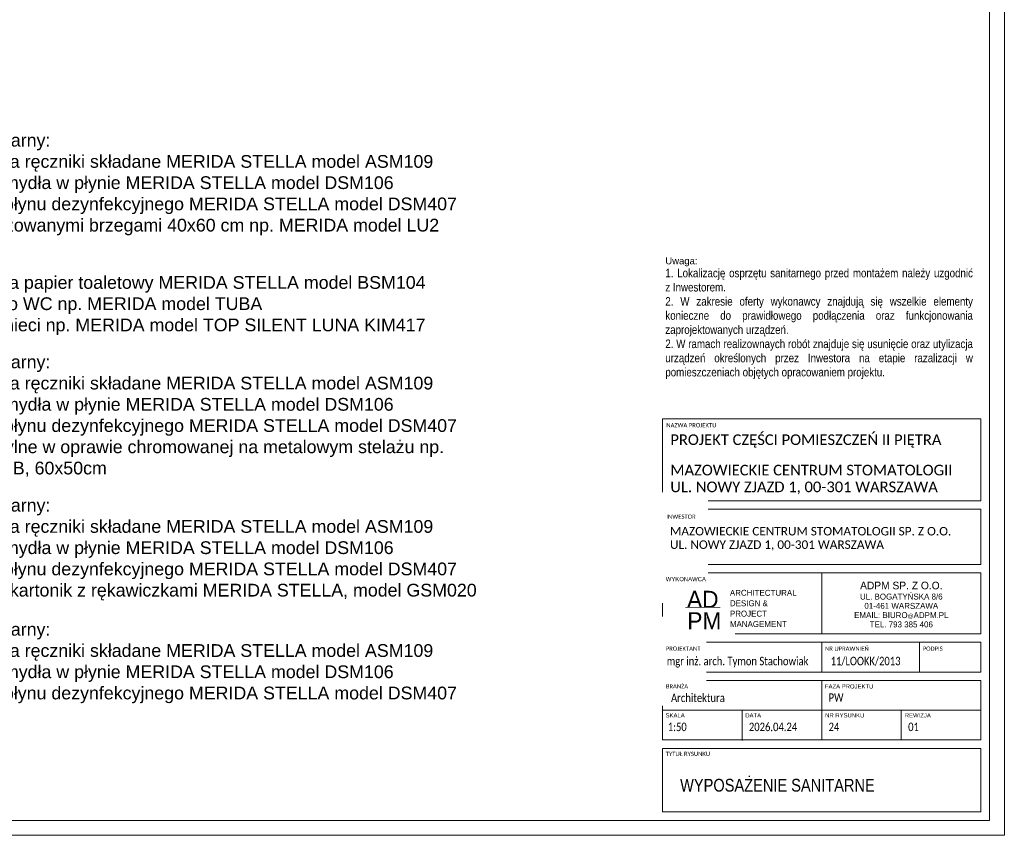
# Model space of a CAD drawing. Header units: centimetres. Extents: x 695802 to 711011, y 25963 to 44188.
# Tile 69 of 157: x 709851 to 711011, y 25963 to 26923. Entities that reach past the tile are written whole.
import ezdxf

# ---------------------------------------------------------------- set-up
doc = ezdxf.new("R2010")
doc.units = ezdxf.units.CM
doc.layers.get('0').update_dxf_attribs({"lineweight": 9})
doc.layers.add('Obrys powierzchni', color=50, linetype='Continuous', lineweight=9, plot=False)
doc.layers.add('S3_opisy', color=171, linetype='Continuous', lineweight=5)
doc.layers.add('S3_ramka', color=7, linetype='Continuous', lineweight=5)
doc.styles.add('Arial Narrow_4', font='ARIALN.TTF', dxfattribs={"height": 0.2})
doc.styles.add('Arial Narrow_5', font='ARIALN.TTF', dxfattribs={"height": 0.3})
doc.styles.add('Arial Narrow_7', font='ARIALN.TTF', dxfattribs={"height": 0.25})
doc.styles.add('Arial_4', font='arial.ttf', dxfattribs={"height": 0.1})
doc.styles.add('Arial_5', font='arial.ttf', dxfattribs={"height": 0.15})
doc.styles.get("Standard").update_dxf_attribs({"font": 'romans.shx'})

# ---------------------------------------------------------------- blocks, each defined once
blk = doc.blocks.new('zw$7FBA')
at = {"lineweight": 0, "ltscale": 1.6}
blk.add_line((-197.5, 291.4), (-197.5, 219.8), dxfattribs=at)
at = {"layer": 'S3_ramka'}
for p, q in [((-385, 376.4), (-385, 473.1)), ((-385, 473.1), (-10, 473.1)), ((-10, 376.4), (-10, 473.1)), ((-385, 376.4), (-10, 376.4)), ((-385, 301.4), (-385, 366.4)), ((-385, 366.4), (-10, 366.4)), ((-10, 301.4), (-10, 366.4)), ((-385, 301.4), (-10, 301.4)), ((-385, 291.4), (-10, 291.4)), ((-385, 219.8), (-385, 291.4)), ((-10, 219.8), (-10, 291.4)), ((-385, 219.8), (-10, 219.8)), ((-385, 174.8), (-385, 209.8)), ((-385, 209.8), (-10, 209.8)), ((-197.5, 174.8), (-197.5, 209.8)), ((-82.5, 174.8), (-82.5, 209.8)), ((-10, 174.8), (-10, 209.8)), ((-10, 174.8), (-385, 174.8)), ((-385, 164.8), (-385, 94.8)), ((-385, 164.8), (-10, 164.8)), ((-197.5, 164.8), (-197.5, 94.8)), ((-10, 164.8), (-10, 94.8)), ((-385, 129.8), (-10, 129.8)), ((-385, 94.8), (-10, 94.8)), ((-385, 84.8), (-385, 10)), ((-385, 84.8), (-10, 84.8)), ((-10, 84.8), (-10, 10)), ((-385, 10), (-10, 10))]:
    blk.add_line(p, q, dxfattribs=at)
for s, insert, char_height, width, attachment_point, line_spacing_factor, style in [('{\\A1;\\fCalibri Light|b0|i0|c238|p34;\\C7;MAZOWIECKIE CENTRUM STOMATOLOGII\\PUL. NOWY ZJAZD 1, 00-301 WARSZAWA}', (-375.7, 418.8), 12.5, 331.75, 1, 0.949189, 'Arial Narrow_7'), ('{\\A1;\\fCalibri Light|b0|i0|c238|p34;\\C7;MAZOWIECKIE CENTRUM STOMATOLOGII SP. Z O.O.\\PUL. NOWY ZJAZD 1, 00-301 WARSZAWA}', (-376.1, 345.6), 10, 380.079, 1, 0.949189, 'Arial Narrow_4'), ('\\pxqc,t7.937503,15.874997,23.8125,31.750003,39.687497,47.625,55.562504,63.499997,71.4375,79.375003,87.312497,95.25,103.187503,111.124997,119.0625,127.000003,134.937497,142.875,150.812503,158.749997,166.6875,174.625003,182.562497,190.5,198.437503,206.374997,214.3125,222.250004,230.187497,238.125,246.062503,253.999997;{\\fTw Cen MT|b0|i0|c238|p34;\\H1.125x;ADPM SP. Z O.O.\\P\\H0.777778x;UL. BOGATYŃSKA 8/6 \\P01-461 WARSZAWA\\PEMAIL: BIURO\\H0.714286x;@\\H1.4x;ADPM.PL\\PTEL. 793 385 406}', (-103.8, 254.2), 8, 187.5, 5, 0.936439, 'Arial_5'), ('\\pxsm1.05,qc;{\\fTw Cen MT|b0|i0|c238|p34;AD}', (-337.5, 260.4), 20, 52.507, 5, 0.936439, 'Arial_5')]:
    blk.add_mtext(s, dxfattribs=dict(at, insert=insert, char_height=char_height, width=width, attachment_point=attachment_point, line_spacing_factor=line_spacing_factor, style=style))
at = {"layer": 'S3_ramka', "char_height": 5, "attachment_point": 1, "style": 'Arial_4', "bg_fill": 3, "box_fill_scale": 1.25, "bg_fill_color": 256, "bg_fill_true_color": 13158600, "bg_fill_transparency": 0}
for s, insert, width, line_spacing_factor in [('\\pxt12.7,25.4,38.1,50.8,63.5,76.2,88.9,101.6,114.3,127,139.7,152.4,165.1,177.8,190.5,203.2,215.9,228.6,241.3,254,266.7,279.4,292.1,304.8,317.5,330.2,342.9,355.6,368.3,381,393.7,406.4;{\\fCalibri|b0|i0|c238|p34;NAZWA PROJEKTU}', (-380.4, 467.9), 95.6, 0.936439), ('\\pxt12.7,25.4,38.1,50.8,63.5,76.2,88.9,101.6,114.3,127,139.7,152.4,165.1,177.8,190.5,203.2,215.9,228.6,241.3,254,266.7,279.4,292.1,304.8,317.5,330.2,342.9,355.6,368.3,381,393.7,406.4;{\\fCalibri|b0|i0|c238|p34;INWESTOR }', (-380.4, 360.2), 98.25, 0.936439), ('{\\fCalibri|b0|i0|c238|p34;}WYKONAWCA', (-381.1, 286.7), 98.25, 0.936439), ('\\pxt12.7,25.4,38.1,50.8,63.5,76.2,88.9,101.6,114.3,127,139.7,152.4,165.1,177.8,190.5,203.2,215.9,228.6,241.3,254,266.7,279.4,292.1,304.8,317.5,330.2,342.9,355.6,368.3,381,393.7,406.4;{\\fCalibri|b0|i0|c238|p34;PROJEKTANT}', (-381.1, 204.8), 94.25, 0.936439), ('\\pxt12.7,25.4,38.1,50.8,63.5,76.2,88.9,101.6,114.3,127,139.7,152.4,165.1,177.8,190.5,203.2,215.9,228.6,241.3,254,266.7,279.4,292.1,304.8,317.5,330.2,342.9,355.6,368.3,381,393.7,406.4;{\\fCalibri|b0|i0|c238|p34;NR UPRAWNIEŃ}', (-193.6, 204.8), 94.25, 0.936439), ('\\pxt12.7,25.4,38.1,50.8,63.5,76.2,88.9,101.6,114.3,127,139.7,152.4,165.1,177.8,190.5,203.2,215.9,228.6,241.3,254,266.7,279.4,292.1,304.8,317.5,330.2,342.9,355.6,368.3,381,393.7,406.4;{\\fCalibri|b0|i0|c238|p34;PODPIS}', (-78.6, 204.8), 55.45, 0.936439), ('\\pxt1.25,2.5,3.75,5,6.25,7.5,8.75,10,11.25,12.5,13.75,15,16.25,17.5,18.75,20,21.25,22.5,23.75,25,26.25,27.5,28.75,30,31.25,32.5,33.75,35,36.25,37.5,38.75,40;{\\fCalibri|b0|i0|c238|p34;BRANŻA}', (-381, 160.4), 94.25, 0.949189), ('\\pxt1.25,2.5,3.75,5,6.25,7.5,8.75,10,11.25,12.5,13.75,15,16.25,17.5,18.75,20,21.25,22.5,23.75,25,26.25,27.5,28.75,30,31.25,32.5,33.75,35,36.25,37.5,38.75,40;{FAZA PROJEKTU}', (-193.7, 160.4), 94.25, 0.949189), ('\\pxt1.25,2.5,3.75,5,6.25,7.5,8.75,10,11.25,12.5,13.75,15,16.25,17.5,18.75,20,21.25,22.5,23.75,25,26.25,27.5,28.75,30,31.25,32.5,33.75,35,36.25,37.5,38.75,40;{SKALA}', (-381.3, 126.3), 94.25, 0.949189), ('\\pxt1.25,2.5,3.75,5,6.25,7.5,8.75,10,11.25,12.5,13.75,15,16.25,17.5,18.75,20,21.25,22.5,23.75,25,26.25,27.5,28.75,30,31.25,32.5,33.75,35,36.25,37.5,38.75,40;NR RYSUNKU', (-193.5, 126.3), 94.25, 0.949189), ('\\pxt1.25,2.5,3.75,5,6.25,7.5,8.75,10,11.25,12.5,13.75,15,16.25,17.5,18.75,20,21.25,22.5,23.75,25,26.25,27.5,28.75,30,31.25,32.5,33.75,35,36.25,37.5,38.75,40;{\\fCalibri|b0|i0|c238|p34;TYTUŁ RYSUNKU }', (-381.1, 80.9), 94.25, 0.949189)]:
    blk.add_mtext(s, dxfattribs=dict(at, insert=insert, width=width, line_spacing_factor=line_spacing_factor))
at = {"layer": 'S3_ramka', "insert": (-335.7, 235.2), "char_height": 20, "width": 52.507, "attachment_point": 5, "line_spacing_factor": 0.936439, "style": 'Arial_5', "bg_fill": 2}
blk.add_mtext('{\\fTw Cen MT|b0|i0|c238|p34;PM}', dxfattribs=at)
at = {"lineweight": 0, "ltscale": 1.6, "const_width": 0.7}
blk.add_lwpolyline([(-358, 251.1), (-316.7, 251.1)], dxfattribs=at)
at = {"layer": 'S3_ramka'}
for p, q in [((-291.3, 129.8), (-291.3, 94.3)), ((-103.8, 129.8), (-103.8, 94.8))]:
    blk.add_line(p, q, dxfattribs=at)
for s, insert, char_height, width, attachment_point, line_spacing_factor, style in [('\\pxql;{\\fCalibri Light|b0|i0|c238|p34;PROJEKT CZĘŚCI POMIESZCZEŃ II PIĘTRA}', (-375.7, 454.6), 12.5, 352.9, 1, 0.949189, 'Arial Narrow_7'), ('\\pxsm1.05,ql;{\\fTw Cen MT|b0|i0|c238|p34;ARCHITECTURAL\\PDESIGN &\\PPROJECT\\PMANAGEMENT}', (-233.6, 249.6), 7, 143.965, 5, 0.936439, 'Arial_5'), ('\\pxql;{\\A1;\\fCalibri Light|b0|i0|c238|p34;\\W0.8;\\C7;mgr inż. arch. Tymon Stachowiak}', (-379.9, 192.7), 10, 199.383, 1, 0.949189, 'Arial Narrow_4'), ('\\pxql;{\\A1;\\fCalibri Light|b0|i0|c238|p34;\\W0.8;\\C7;11/LOOKK/2013}', (-187, 192.7), 10, 123.723, 1, 0.949189, 'Arial Narrow_4'), ('\\pxt6.35,12.7,19.05,25.4,31.75,38.1,44.45,50.8,57.15,63.5,69.85,76.2,82.55,88.9,95.25,101.6,107.95,114.3,120.65,127,133.35,139.7,146.05,152.4,158.75,165.1,171.45,177.8,184.15,190.5,196.85,203.2;{\\fCalibri|b0|i0|c238|p34;\\W0.8;Architektura}', (-374.9, 149.4), 10, 141.9, 1, 0.949189, 'Arial Narrow_4')]:
    blk.add_mtext(s, dxfattribs=dict(at, insert=insert, char_height=char_height, width=width, attachment_point=attachment_point, line_spacing_factor=line_spacing_factor, style=style))
at = {"layer": 'S3_ramka', "char_height": 5, "attachment_point": 1, "line_spacing_factor": 0.949189, "style": 'Arial_4', "bg_fill": 3, "box_fill_scale": 1.25, "bg_fill_color": 256, "bg_fill_true_color": 13158600, "bg_fill_transparency": 0}
for s, insert, width in [('\\pxt1.25,2.5,3.75,5,6.25,7.5,8.75,10,11.25,12.5,13.75,15,16.25,17.5,18.75,20,21.25,22.5,23.75,25,26.25,27.5,28.75,30,31.25,32.5,33.75,35,36.25,37.5,38.75,40;DATA', (-287.5, 126.3), 56.775), ('\\pxt1.25,2.5,3.75,5,6.25,7.5,8.75,10,11.25,12.5,13.75,15,16.25,17.5,18.75,20,21.25,22.5,23.75,25,26.25,27.5,28.75,30,31.25,32.5,33.75,35,36.25,37.5,38.75,40;REWIZJA', (-99.7, 126.3), 64.44)]:
    blk.add_mtext(s, dxfattribs=dict(at, insert=insert, width=width))

msp = doc.modelspace()

# ---------------------------------------------------------------- linework, layer by layer
at = {"layer": 'Obrys powierzchni', "ltscale": 1.6}
for points in [[(708040.6, 25962.7), (708040.6, 28062.7), (711010.6, 28062.7), (711010.6, 25962.7)], [(708058.1, 25980.2), (708058.1, 28045.2), (710993.1, 28045.2), (710993.1, 25980.2)]]:
    msp.add_lwpolyline(points, close=True, dxfattribs=at)

# ---------------------------------------------------------------- texts
at = {"layer": 'S3_opisy', "ltscale": 1.6, "insert": (710611.5, 26643.1), "char_height": 10, "width": 361.023, "attachment_point": 1}
msp.add_mtext('\\pxql;{\\A1;\\fArial|b0|i0|c238|p34;\\H0.8x;Uwaga:\\P\\pqj;\\A0;\\fArial Narrow|b0|i0|c238|p34;\\H1.25x;1. Lokalizację osprzętu sanitarnego przed montażem należy uzgodnić z Inwestorem.\\P2. W zakresie oferty wykonawcy znajdują się wszelkie elementy konieczne do prawidłowego podłączenia oraz funkcjonowania zaprojektowanych urządzeń.\\P2. W ramach realizownaych robót znajduje się usunięcie oraz utylizacja urządzeń określonych przez Inwestora na etapie razalizacji w pomieszczeniach objętych opracowaniem projektu.}', dxfattribs=at)
at = {"layer": 'S3_ramka', "insert": (710628.9, 26021.6), "char_height": 15, "width": 343.65, "attachment_point": 4, "line_spacing_factor": 0.949189, "style": 'Arial Narrow_5'}
msp.add_mtext('\\pxt4.23333,8.46667,12.7,16.93333,21.16667,25.4,29.63333,33.86667,38.1,42.33333,46.56667,50.8,55.03333,59.26667,63.5,67.73333,71.96667,76.2,80.43333,84.66667,88.9,93.13333,97.36667,101.6,105.83333,110.06667,114.3,118.53333,122.76667,127,131.23333,135.46667;WYPOSAŻENIE SANITARNE', dxfattribs=at)

# ---------------------------------------------------------------- next in the draw order: texts
at = {"layer": 'S3_opisy', "char_height": 15, "attachment_point": 1, "style": 'Arial Narrow_4', "bg_fill": 2}
for s, insert, width in [('\\pxt4.23333,8.46667,12.7,16.93333,21.16667,25.4,29.63333,33.86667,38.1,42.33333,46.56667,50.8,55.03333,59.26667,63.5,67.73333,71.96667,76.2,80.43333,84.66667,88.9,93.13333,97.36667,101.6,105.83333,110.06667,114.3,118.53333,122.76667,127,131.23333,135.46667;{\\fArial|b0|i0|c238|p34;Zestaw sanitarny:\\P- Pojemnik na ręczniki składane MERIDA STELLA model ASM109\\P- Dozownik mydła w płynie MERIDA STELLA model DSM106\\P- Dozownik płynu dezynfekcyjnego MERIDA STELLA model DSM407\\P- Lustro z fazowanymi brzegami 40x60 cm np. MERIDA model LU2}', (709723.4, 26788.7), 927.279), ('\\pxt4.23333,8.46667,12.7,16.93333,21.16667,25.4,29.63333,33.86667,38.1,42.33333,46.56667,50.8,55.03333,59.26667,63.5,67.73333,71.96667,76.2,80.43333,84.66667,88.9,93.13333,97.36667,101.6,105.83333,110.06667,114.3,118.53333,122.76667,127,131.23333,135.46667;{\\fArial|b0|i0|c238|p34;Zestaw WC:\\P- Pojemnik na papier toaletowy MERIDA STELLA model BSM104\\P- Szczotka do WC np. MERIDA model TUBA\\P- Kosz na śmieci np. MERIDA model TOP SILENT LUNA KIM417}', (709722.5, 26646.2), 932.511), ('\\pxt4.23333,8.46667,12.7,16.93333,21.16667,25.4,29.63333,33.86667,38.1,42.33333,46.56667,50.8,55.03333,59.26667,63.5,67.73333,71.96667,76.2,80.43333,84.66667,88.9,93.13333,97.36667,101.6,105.83333,110.06667,114.3,118.53333,122.76667,127,131.23333,135.46667;{\\fArial|b0|i0|c238|p34;Zestaw sanitarny:\\P- Pojemnik na ręczniki składane MERIDA STELLA model ASM109\\P- Dozownik mydła w płynie MERIDA STELLA model DSM106\\P- Dozownik płynu dezynfekcyjnego MERIDA STELLA model DSM407\\P- Lustro uchylne w oprawie chromowanej na metalowym stelażu np. Merida LU10B, 60x50cm}', (709723.4, 26527.7), 685.865)]:
    msp.add_mtext(s, dxfattribs=dict(at, insert=insert, width=width))
at = {"layer": 'S3_ramka', "char_height": 10, "line_spacing_factor": 0.949189, "style": 'Arial Narrow_4', "bg_fill": 2}
for s, insert, width, attachment_point in [('\\pxt6.35,12.7,19.05,25.4,31.75,38.1,44.45,50.8,57.15,63.5,69.85,76.2,82.55,88.9,95.25,101.6,107.95,114.3,120.65,127,133.35,139.7,146.05,152.4,158.75,165.1,171.45,177.8,184.15,190.5,196.85,203.2;{\\fCalibri|b0|i0|c238|p34;\\W0.8;PW}', (710803.7, 26129.9), 141.9, 1), ('\\pxql,t6.35,12.7,19.05,25.4,31.75,38.1,44.45,50.8,57.15,63.5,69.85,76.2,82.55,88.9,95.25,101.6,107.95,114.3,120.65,127,133.35,139.7,146.05,152.4,158.75,165.1,171.45,177.8,184.15,190.5,196.85,203.2;{\\fCalibri|b0|i0|c238|p34;\\W0.8;1:50}', (710659.7, 26095.4), 90.65, 2)]:
    msp.add_mtext(s, dxfattribs=dict(at, insert=insert, width=width, attachment_point=attachment_point))

# ---------------------------------------------------------------- next in the draw order: texts
at = {"layer": 'S3_ramka', "insert": (710755.2, 26095.4), "char_height": 10, "width": 90.65, "attachment_point": 2, "line_spacing_factor": 0.949189, "style": 'Arial Narrow_4'}
msp.add_mtext('\\pxql,t6.35,12.7,19.05,25.4,31.75,38.1,44.45,50.8,57.15,63.5,69.85,76.2,82.55,88.9,95.25,101.6,107.95,114.3,120.65,127,133.35,139.7,146.05,152.4,158.75,165.1,171.45,177.8,184.15,190.5,196.85,203.2;{\\fCalibri|b0|i0|c238|p34;\\W0.8;2026.04.24}', dxfattribs=at)

# ---------------------------------------------------------------- next in the draw order: block references
at = {"ltscale": 1.6}
msp.add_blockref('zw$7FBA', (710993.1, 25980.2), dxfattribs=at)

# ---------------------------------------------------------------- next in the draw order: texts
at = {"layer": 'S3_opisy', "char_height": 15, "attachment_point": 1, "style": 'Arial Narrow_4', "bg_fill": 2}
for s, insert, width in [('\\pxt4.23333,8.46667,12.7,16.93333,21.16667,25.4,29.63333,33.86667,38.1,42.33333,46.56667,50.8,55.03333,59.26667,63.5,67.73333,71.96667,76.2,80.43333,84.66667,88.9,93.13333,97.36667,101.6,105.83333,110.06667,114.3,118.53333,122.76667,127,131.23333,135.46667;{\\fArial|b0|i0|c238|p34;Zestaw sanitarny:\\P- Pojemnik na ręczniki składane MERIDA STELLA model ASM109\\P- Dozownik mydła w płynie MERIDA STELLA model DSM106\\P- Dozownik płynu dezynfekcyjnego MERIDA STELLA model DSM407\\P- Uchwyt na kartonik z rękawiczkami MERIDA STELLA, model GSM020}', (709723.4, 26358.9), 930.767), ('\\pxt4.23333,8.46667,12.7,16.93333,21.16667,25.4,29.63333,33.86667,38.1,42.33333,46.56667,50.8,55.03333,59.26667,63.5,67.73333,71.96667,76.2,80.43333,84.66667,88.9,93.13333,97.36667,101.6,105.83333,110.06667,114.3,118.53333,122.76667,127,131.23333,135.46667;{\\fArial|b0|i0|c238|p34;Zestaw sanitarny:\\P- Pojemnik na ręczniki składane MERIDA STELLA model ASM109\\P- Dozownik mydła w płynie MERIDA STELLA model DSM106\\P- Dozownik płynu dezynfekcyjnego MERIDA STELLA model DSM407}', (709723.4, 26212.8), 929.023)]:
    msp.add_mtext(s, dxfattribs=dict(at, insert=insert, width=width))
at = {"layer": 'S3_ramka', "char_height": 10, "width": 90.65, "attachment_point": 2, "line_spacing_factor": 0.949189, "style": 'Arial Narrow_4'}
for s, insert in [('\\pxql,t6.35,12.7,19.05,25.4,31.75,38.1,44.45,50.8,57.15,63.5,69.85,76.2,82.55,88.9,95.25,101.6,107.95,114.3,120.65,127,133.35,139.7,146.05,152.4,158.75,165.1,171.45,177.8,184.15,190.5,196.85,203.2;{\\fCalibri|b0|i0|c238|p34;\\W0.8;24}', (710849, 26095.4)), ('\\pxql,t6.35,12.7,19.05,25.4,31.75,38.1,44.45,50.8,57.15,63.5,69.85,76.2,82.55,88.9,95.25,101.6,107.95,114.3,120.65,127,133.35,139.7,146.05,152.4,158.75,165.1,171.45,177.8,184.15,190.5,196.85,203.2;{\\fCalibri|b0|i0|c238|p34;\\W0.8;01}', (710942.7, 26095.4))]:
    msp.add_mtext(s, dxfattribs=dict(at, insert=insert))

doc.saveas('drawing.dxf')
